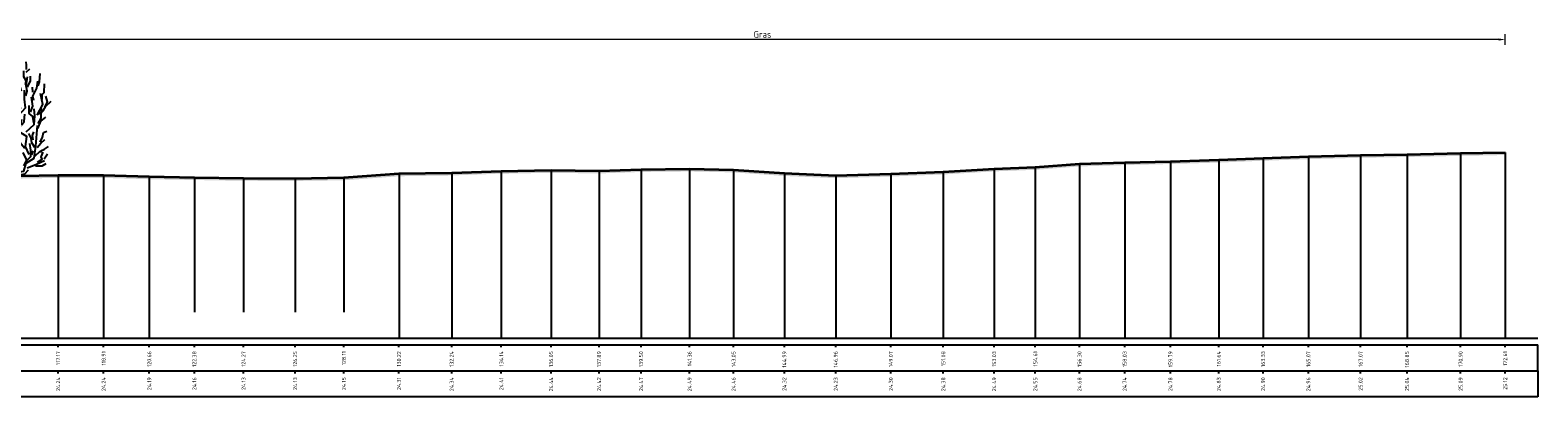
# Model space of a CAD drawing. Header units: metres. Extents: x 173015 to 189682, y 346605 to 348504.
# Tile 166 of 256: x 188996 to 189054, y 348106 to 348121. Entities that reach past the tile are written whole.
import ezdxf
from ezdxf.enums import TextEntityAlignment as Align

# ---------------------------------------------------------------- set-up
doc = ezdxf.new("R2010")
doc.units = ezdxf.units.M
doc.header["$PDMODE"] = 35
doc.header["$PDSIZE"] = 0.075
for name, color, linetype, lineweight in [('B-ME-GR-HEESTER-SD', 252, 'Continuous', 25), ('X-ME-AL-PROFIEL_HUIDIG MAAIVELD-GD', 252, 'Continuous', 0), ('X-XX-AL-DETAIL1-M-B', 252, 'Continuous', 18), ('X-XX-AL-DWARSPROFIEL_PROFIELLIJN MAAIVELD-GD', 8, 'Continuous', 35)]:
    doc.layers.add(name, color=color, linetype=linetype, lineweight=lineweight)
doc.layers.add('X-ME-AL-PROFIELRASTER-S', color=7, linetype='Continuous')
doc.styles.add('NLCS-ISO-ANNOTATIVE-T18', font='NLCS-ISO.ttf', dxfattribs={"height": 1.8})
doc.styles.add('NLCS-ISO-M100-T25', font='NLCS-ISO.ttf', dxfattribs={"height": 0.25})
doc.dimstyles.new('NLCS-M100-T25-PIJL_L3_H2', dxfattribs={"dimscale": 0.1, "dimtxt": 2.5, "dimasz": 2.5, "dimexe": 2, "dimexo": 2, "dimgap": 0.7, "dimtad": 1, "dimdec": 3, "dimzin": 0, "dimdsep": 46, "dimtxsty": 'NLCS-ISO-M100-T25', "dimcen": 0, "dimdle": 2, "dimclrd": 256, "dimclre": 256, "dimclrt": 256, "dimazin": 0, "dimtfac": 1, "dimtdec": 3, "dimtofl": 0, "dimtmove": 0, "dimatfit": 3, "dimfxl": 2, "dimfxlon": 1, "dimtfillclr": 256, "dimtolj": 1, "dimtzin": 0, "dimlwd": -1, "dimlwe": -1, "dimarcsym": 0})

# ---------------------------------------------------------------- blocks, each defined once
blk = doc.blocks.new('SAL-PROFIELRASTER_BALK_EIND1-D')
at = {"color": 0, "linetype": 'ByBlock', "lineweight": -2}
blk.add_line((1, -12.5), (1, -2.5), dxfattribs=at)
at = {"color": 0, "linetype": 'ByBlock', "lineweight": -2, "flags": 128}
for points in [[(0, 0), (1, 0)], [(0, -2.5), (1, -2.5)], [(0, -12.5), (1, -12.5)]]:
    blk.add_lwpolyline(points, dxfattribs=at)
blk = doc.blocks.new('SAL-PROFIELRASTER_BALK_EIND2-D')
at = {"color": 0, "linetype": 'ByBlock', "lineweight": -2}
for p, q in [((1, -2.5), (1, -12.5)), ((1, -12.5), (0, -12.5))]:
    blk.add_line(p, q, dxfattribs=at)
blk = doc.blocks.new('SAL-PROFIELRASTER_BALK_DATA-D')
at = {"color": 0, "linetype": 'ByBlock', "lineweight": -2}
blk.add_lwpolyline([(0, -3.5), (0, -2.5)], dxfattribs=at)
at = {"color": 0, "linetype": 'ByBlock', "lineweight": -2, "style": 'NLCS-ISO-ANNOTATIVE-T18'}
blk.add_attdef('GETAL', text='', height=1.5, rotation=90, dxfattribs=at).set_placement((0.75, -5), align=Align.RIGHT)
blk = doc.blocks.new('*D104')
at = {"layer": 'Defpoints', "color": 0, "transparency": 16777216}
for p in [(188995.117, 348120.143), (188995.117, 348111.038), (189052.37, 348111.118)]:
    blk.add_point(p, dxfattribs=at)
at = {"layer": 'X-XX-AL-DETAIL1-M-B', "transparency": 16777216}
for p, q in [((188995.117, 348119.943), (188995.117, 348120.343)), ((189052.12, 348120.143), (188995.367, 348120.143)), ((189052.37, 348119.943), (189052.37, 348120.343))]:
    blk.add_line(p, q, dxfattribs=at)
for points in [[(188995.367, 348120.184), (188995.367, 348120.101), (188995.117, 348120.143)], [(189052.12, 348120.184), (189052.12, 348120.101), (189052.37, 348120.143)]]:
    blk.add_solid(points, dxfattribs=at)
at = {"layer": 'X-XX-AL-DETAIL1-M-B', "transparency": 16777216, "insert": (189023.909, 348120.338), "char_height": 0.25, "attachment_point": 5, "style": 'NLCS-ISO-M100-T25'}
blk.add_mtext('\\A1;Gras', dxfattribs=at)
blk = doc.blocks.new('SGR-HEESTER_S01_E_ZIJ-D')
blk.add_line((-0.166, 0), (0.141, 0))
at = {"flags": 128}
for points in [[(-0.975, 3.816), (-0.916, 3.956), (-0.916, 4.168)], [(-0.387, 3.734), (-0.387, 3.91), (-0.305, 4.074)], [(-0.2, 4.074), (-0.317, 4.285), (-0.317, 4.402)], [(-0.035, 3.816), (-0.153, 3.992), (-0.153, 4.238)], [(-0.059, 4.003), (0, 4.086), (-0.047, 4.168)], [(0.2, 4.015), (0.164, 4.261), (0.106, 4.367)], [(0.399, 3.241), (0.317, 3.534), (0.235, 3.863), (0.282, 4.25)], [(0.587, 4.062), (0.587, 4.226), (0.575, 4.355)], [(0.575, 3.968), (0.716, 4.097)], [(-0.881, 3.429), (-1.01, 3.698), (-1.022, 3.992)], [(-0.822, 3.147), (-0.775, 3.358), (-0.822, 3.558), (-0.822, 3.687)], [(-0.787, 3.241), (-0.611, 3.487), (-0.658, 3.769)], [(-0.599, 3.64), (-0.599, 3.886), (-0.599, 4.039)], [(-0.329, 3.581), (-0.434, 3.687), (-0.423, 3.839)], [(0.035, 3.217), (-0.023, 3.335), (-0.047, 3.64), (-0.059, 3.687)], [(-0.012, 3.476), (0.023, 3.663), (-0.023, 3.863), (-0.023, 3.98)], [(0.552, 3.487), (0.575, 3.628), (0.493, 3.781), (0.493, 4.015)], [(0.564, 3.053), (0.622, 3.241), (0.575, 3.44), (0.634, 3.781)], [(0.634, 3.393), (0.751, 3.628), (0.74, 3.816)], [(0.869, 2.877), (0.834, 3.041), (0.986, 3.346), (1.022, 3.616)], [(1.045, 3.44), (1.092, 3.593), (1.115, 3.91)], [(1.198, 2.912), (1.198, 3.112), (1.268, 3.182), (1.28, 3.511)], [(-1.256, 2.866), (-1.268, 3.112), (-1.256, 3.405)], [(-0.889, 1.874), (-1.064, 2.356), (-1.218, 2.75), (-1.196, 3.166)], [(-1.092, 2.514), (-1.033, 2.666), (-1.08, 2.854), (-1.01, 3.065)], [(-0.933, 2.465), (-0.604, 2.728), (-0.582, 3.231), (-0.56, 3.45)], [(-0.693, 2.83), (-0.845, 3.03), (-0.845, 3.323)], [(-0.599, 2.819), (-0.47, 3.088), (-0.481, 3.241), (-0.399, 3.405)], [(-0.493, 2.983), (-0.399, 3.1), (-0.399, 3.323)], [(-0.094, 2.666), (-0.2, 2.783), (-0.211, 3.041)], [(0.141, 2.854), (0.153, 3.006), (-0.082, 3.3)], [(0.2, 2.431), (0.129, 2.69), (0.27, 3.03), (0.235, 3.264)], [(0.294, 2.312), (0.557, 2.597), (0.513, 2.925), (0.513, 3.275)], [(0.751, 2.431), (0.834, 2.654), (0.787, 3.006)], [(0.834, 3.194), (0.822, 3.393)], [(0.995, 2.312), (1.214, 2.728), (1.126, 3.144)], [(1.292, 2.619), (1.397, 2.83), (1.339, 3.041)], [(-1.362, 2.279), (-1.573, 2.361)], [(-1.08, 2.115), (-1.233, 2.267), (-1.503, 2.443)], [(-1.174, 2.443), (-1.327, 2.643), (-1.397, 2.854)], [(-0.564, 2.044), (-0.634, 2.22), (-0.611, 2.361)], [(-0.399, 1.716), (-0.481, 1.81), (-0.387, 2.044), (-0.352, 2.373)], [(-0.352, 2.478), (-0.387, 2.619), (-0.399, 2.807)], [(-0.341, 2.138), (-0.223, 2.361), (-0.258, 2.572)], [(-0.294, 2.185), (-0.07, 2.42)], [(0.097, 0.321), (0.272, 0.78), (0.184, 1.196), (0.272, 1.459), (0.294, 2.115), (0.075, 2.684)], [(0.305, 2.42), (0.364, 2.584), (0.317, 2.783)], [(0.411, 1.939), (0.505, 2.068), (0.528, 2.349)], [(0.579, 1.677), (0.885, 1.962), (0.907, 2.29), (0.885, 2.553)], [(0.869, 2.021), (0.834, 2.267), (0.693, 2.385), (0.693, 2.69)], [(1.045, 1.997), (1.151, 2.197), (1.162, 2.572)], [(1.057, 2.361), (1.233, 2.478), (1.339, 2.654), (1.538, 2.854)], [(-1.152, 1.305), (-1.524, 1.415), (-1.7, 1.918)], [(-1.515, 1.587), (-1.444, 1.775), (-1.55, 2.021)], [(-0.166, 0), (-0.517, 0.145), (-0.67, 0.408), (-0.933, 0.802), (-0.933, 1.021), (-0.977, 1.284), (-1.24, 1.568), (-1.174, 1.874)], [(-0.939, 1.352), (-0.975, 1.458), (-1.01, 1.645), (-1.069, 1.739), (-0.986, 1.833)], [(0.009, 0.233), (-0.319, 0.386), (-0.144, 0.955), (-0.254, 1.415), (-0.582, 1.918), (-0.495, 2.159)], [(0.012, 1.481), (-0.106, 1.575), (-0.164, 1.692), (-0.258, 1.798)], [(0.27, 1.317), (0.07, 1.446), (0.012, 1.704), (-0.094, 1.833)], [(0.235, 1.763), (0.188, 1.962), (0.035, 2.068)], [(0.119, 0.102), (0.491, 0.167), (0.579, 0.474), (0.885, 0.671), (0.951, 1.13), (1.017, 1.918)], [(0.688, 0.802), (0.557, 1.108), (0.601, 1.502), (0.206, 1.743)], [(0.305, 1.728), (0.364, 1.904), (0.411, 2.162)], [(1.022, 1.81), (1.139, 2.08), (1.327, 2.244)], [(-1.432, 1.34), (-1.597, 1.423), (-1.714, 1.528), (-1.761, 1.634)], [(-0.845, 0.824), (-0.736, 1.043), (-0.604, 1.437), (-0.692, 1.612)], [(-0.693, 1.235), (-0.763, 1.399), (-0.822, 1.622)], [(-0.622, 1.2), (-0.493, 1.364), (-0.528, 1.516)], [(0.528, 1.035), (0.446, 1.129), (0.352, 1.258), (0.153, 1.282), (0.012, 1.411)], [(0.622, 0.59), (0.763, 0.73), (0.763, 0.977), (0.716, 1.223)], [(0.916, 1.082), (0.798, 1.258), (0.775, 1.434), (0.681, 1.61)], [(0.845, 1.376), (0.822, 1.54), (0.869, 1.681)], [(0.998, 1.082), (1.139, 1.247), (1.292, 1.387)], [(1.115, 1.282), (1.209, 1.47), (1.245, 1.645), (1.374, 1.704)], [(-0.758, 0.277), (-0.999, 0.518), (-1.24, 0.583), (-1.415, 0.736)], [(-1.127, 0.637), (-1.198, 0.777), (-1.397, 0.918)], [(-0.963, 0.918), (-1.057, 1.047), (-1.256, 1.094)], [(-0.582, 0.671), (-0.341, 0.868), (-0.385, 1.065)], [(0.059, 0.437), (-0.012, 0.578), (0, 0.848), (-0.117, 1.094)], [(0.023, 0.601), (0.082, 0.777), (0.082, 0.942), (0.023, 1.106)], [(0.493, 0.367), (0.599, 0.59), (0.47, 0.883)], [(0.622, 0.299), (0.951, 0.43), (1.28, 0.583)], [(0.798, 0.801), (0.845, 0.953)], [(0.928, 0.754), (1.104, 0.918), (1.198, 0.918)], [(1.01, 0.508), (1.198, 0.625), (1.151, 0.719), (1.233, 0.895)], [(1.139, 0.942), (1.28, 1.012), (1.432, 1.118)], [(1.268, 0.637), (1.397, 0.836)], [(-0.975, 0.402), (-1.221, 0.449), (-1.362, 0.449), (-1.503, 0.519)], [(-0.305, 0.32), (-0.47, 0.32), (-0.599, 0.508)], [(-0.141, 0.085), (-0.305, 0.167), (-0.352, 0.214)], [(0, 0), (-0.141, 0.144)], [(-0.023, 0), (0.141, 0.203)], [(0.141, 0), (0.528, 0.062), (0.669, 0.214)], [(0.939, 0.367), (1.198, 0.379), (1.35, 0.461)]]:
    blk.add_lwpolyline(points, dxfattribs=at)
blk = doc.blocks.new('profielraster3')
at = {"color": 9, "linetype": 'ByBlock', "lineweight": -2}
for points in [[(189034.364, 348115.248), (189034.364, 348112.695), (189034.364, 348110.695), (189034.364, 348108.695)], [(189036.056, 348115.378), (189036.056, 348112.695), (189036.056, 348110.695), (189036.056, 348108.695)], [(189037.788, 348115.43), (189037.788, 348112.695), (189037.788, 348110.695), (189037.788, 348108.695)], [(189039.542, 348115.471), (189039.542, 348112.695), (189039.542, 348110.695), (189039.542, 348108.695)], [(189041.394, 348115.525), (189041.394, 348112.695), (189041.394, 348110.695), (189041.394, 348108.695)], [(189043.091, 348115.597), (189043.091, 348112.695), (189043.091, 348110.695), (189043.091, 348108.695)], [(189044.826, 348115.656), (189044.826, 348112.695), (189044.826, 348110.695), (189044.826, 348108.695)], [(189046.83, 348115.71), (189046.83, 348112.695), (189046.83, 348110.695), (189046.83, 348108.695)], [(189048.608, 348115.739), (189048.608, 348112.695), (189048.608, 348110.695), (189048.608, 348108.695)], [(189050.661, 348115.783), (189050.661, 348112.695), (189050.661, 348110.695), (189050.661, 348108.695)], [(189052.37, 348115.815), (189052.37, 348112.695), (189052.37, 348110.695), (189052.37, 348108.695)], [(188996.922, 348114.938), (188996.922, 348112.695), (188996.922, 348110.695), (188996.922, 348108.695)], [(188998.664, 348114.938), (188998.664, 348112.695), (188998.664, 348110.695), (188998.664, 348108.695)], [(189000.414, 348114.887), (189000.414, 348112.695), (189000.414, 348110.695), (189000.414, 348108.695)], [(189002.141, 348114.857), (189002.141, 348112.695), (189002.141, 348110.695), (189002.141, 348109.695)], [(189004.024, 348114.827), (189004.024, 348112.695), (189004.024, 348110.695), (189004.024, 348109.695)], [(189006.003, 348114.821), (189006.003, 348112.695), (189006.003, 348110.695), (189006.003, 348109.695)], [(189007.869, 348114.847), (189007.869, 348112.695), (189007.869, 348110.695), (189007.869, 348109.695)], [(189009.982, 348115.001), (189009.982, 348112.695), (189009.982, 348110.695), (189009.982, 348108.695)], [(189012, 348115.032), (189012, 348112.695), (189012, 348110.695), (189012, 348108.695)], [(189013.901, 348115.102), (189013.901, 348112.695), (189013.901, 348110.695), (189013.901, 348108.695)], [(189015.809, 348115.131), (189015.809, 348112.695), (189015.809, 348110.695), (189015.809, 348108.695)], [(189017.648, 348115.11), (189017.648, 348112.695), (189017.648, 348110.695), (189017.648, 348108.695)], [(189019.258, 348115.166), (189019.258, 348112.695), (189019.258, 348110.695), (189019.258, 348108.695)], [(189021.117, 348115.187), (189021.117, 348112.695), (189021.117, 348110.695), (189021.117, 348108.695)], [(189022.803, 348115.15), (189022.803, 348112.695), (189022.803, 348110.695), (189022.803, 348108.695)], [(189024.747, 348115.014), (189024.747, 348112.695), (189024.747, 348110.695), (189024.747, 348108.695)], [(189026.717, 348114.926), (189026.717, 348112.695), (189026.717, 348110.695), (189026.717, 348108.695)], [(189028.826, 348114.991), (189028.826, 348112.695), (189028.826, 348110.695), (189028.826, 348108.695)], [(189030.839, 348115.071), (189030.839, 348112.695), (189030.839, 348110.695), (189030.839, 348108.695)], [(189032.788, 348115.189), (189032.788, 348112.695), (189032.788, 348110.695), (189032.788, 348108.695)]]:
    blk.add_lwpolyline(points, dxfattribs=at)

msp = doc.modelspace()

# ---------------------------------------------------------------- hatches: boundary and pattern name
at = {"layer": 'X-ME-AL-PROFIEL_HUIDIG MAAIVELD-GD'}
h = msp.add_hatch(dxfattribs=at)
h.set_pattern_fill('AGR-MAAIVELD', color=256, scale=0.05, pattern_type=2)
h.set_pattern_definition([(45, (2146.39203, 356.0478), (-0.25000007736, 0.25000007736), []), (45, (2146.3563, 356.08352), (0, 0.50000015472), [0.3535535, -0.3535535]), (45, (2146.3206, 356.11924), (0, 0.50000015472), [0.3535535, -0.3535535]), (45, (2146.2844, 356.15545), (0, 0.50000015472), [0.3535535, -0.3535535]), (45, (2146.24917, 356.19066), (0, 0.50000015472), [0.3535535, -0.3535535]), (45, (2146.21346, 356.22638), (0, 0.50000015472), [0.3535535, -0.3535535]), (45, (2146.17774, 356.2621), (0, 0.50000015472), [0.3535535, -0.3535535]), (315, (2146.39203, 356.0478), (0.25000007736, 0.25000007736), []), (315, (2146.42774, 356.08352), (0.50000015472, -1e-16), [0.3535535, -0.3535535]), (315, (2146.46346, 356.11924), (0.50000015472, -1e-16), [0.3535535, -0.3535535]), (315, (2146.49967, 356.15545), (0.50000015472, -1e-16), [0.3535535, -0.3535535]), (315, (2146.5349, 356.19066), (0.50000015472, -1e-16), [0.3535535, -0.3535535]), (315, (2146.5706, 356.22638), (0.50000015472, -1e-16), [0.3535535, -0.3535535]), (315, (2146.6063, 356.2621), (0.50000015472, -1e-16), [0.3535535, -0.3535535])])
h.paths.add_polyline_path([(189052.3697, 348115.8153), (189052.3697, 348115.7153), (189050.6607, 348115.6833), (189048.6079, 348115.6393), (189046.8296, 348115.6103), (189044.8259, 348115.5563), (189043.0912, 348115.4973), (189041.3941, 348115.4253), (189039.5419, 348115.3713), (189037.7882, 348115.3303), (189036.0559, 348115.2783), (189034.3635, 348115.1483), (189032.7878, 348115.0893), (189030.8391, 348114.9713), (189028.8263, 348114.8913), (189026.7167, 348114.8263), (189024.7473, 348114.9143), (189022.8031, 348115.0503), (189021.1169, 348115.0873), (189019.2575, 348115.0663), (189017.6476, 348115.0103), (189015.8092, 348115.0313), (189013.9013, 348115.0023), (189012, 348114.9323), (189009.9816, 348114.9013), (189007.8692, 348114.7473), (189006.0033, 348114.7213), (189004.0242, 348114.7273), (189002.1411, 348114.7573), (189000.4142, 348114.7873), (188998.6642, 348114.8383), (188996.9222, 348114.8383), (188995.448, 348114.8133), (188993.7384, 348114.8873), (188992.2995, 348114.8583), (188990.9082, 348114.9193), (188989.6313, 348114.9103), (188986.3144, 348115.0113), (188984.5359, 348114.9283), (188982.4695, 348115.0443), (188980.9306, 348115.0293), (188979.3246, 348114.9833), (188977.9213, 348114.8453), (188976.3805, 348114.8343), (188975.4539, 348114.9103), (188974.6605, 348115.0393), (188973.4813, 348115.0913), (188972.0885, 348115.0333), (188970.6889, 348115.0233), (188969.2492, 348114.8923), (188967.6842, 348114.7383), (188966.0343, 348114.5903), (188964.4026, 348114.5133), (188962.8005, 348114.5053), (188961.3149, 348114.4593), (188959.6169, 348114.4533), (188957.8436, 348114.4643), (188956.2722, 348114.4713), (188954.2971, 348114.4553), (188952.4329, 348114.4433), (188950.5933, 348114.4583), (188948.6965, 348114.5093), (188946.8114, 348114.4883), (188945.0521, 348114.4753), (188943.3266, 348114.4713), (188941.5184, 348114.4763), (188939.6799, 348114.4653), (188937.8816, 348114.4773), (188936.1753, 348114.4723), (188934.5738, 348114.4783), (188932.6889, 348114.4843), (188930.9685, 348114.5013), (188929.1932, 348114.5003), (188927.6765, 348114.4913), (188925.9921, 348114.5203), (188924.3089, 348114.5773), (188922.5902, 348114.6783), (188921.0664, 348114.8363), (188919.394, 348114.9653), (188917.8742, 348115.1253), (188916.3866, 348115.2533), (188914.6641, 348115.4363), (188913.0586, 348115.5393), (188911.6267, 348115.5573), (188910.2438, 348115.5943), (188907.8539, 348115.5993), (188906.1769, 348115.6223), (188903.8592, 348115.6293), (188902.0857, 348115.7063), (188899.9186, 348115.7503), (188898.0638, 348115.7473), (188896.3001, 348115.7663), (188894.5547, 348115.7463), (188893.1095, 348115.7093), (188891.4085, 348115.7263), (188889.4205, 348115.7043), (188887.3876, 348115.7493), (188885.6885, 348115.7403), (188884.116, 348115.6673), (188882.5492, 348115.6193), (188881.4163, 348115.5853), (188879.7566, 348115.6003), (188879.7566, 348115.7003), (188881.4163, 348115.6853), (188882.5492, 348115.7193), (188884.116, 348115.7673), (188885.6885, 348115.8403), (188887.3876, 348115.8493), (188889.4205, 348115.8043), (188891.4085, 348115.8263), (188893.1095, 348115.8093), (188894.5547, 348115.8463), (188896.3001, 348115.8663), (188898.0638, 348115.8473), (188899.9186, 348115.8503), (188902.0857, 348115.8063), (188903.8592, 348115.7293), (188906.1769, 348115.7223), (188907.8539, 348115.6993), (188910.2438, 348115.6943), (188911.6267, 348115.6573), (188913.0586, 348115.6393), (188914.6641, 348115.5363), (188916.3866, 348115.3533), (188917.8742, 348115.2253), (188919.394, 348115.0653), (188921.0664, 348114.9363), (188922.5902, 348114.7783), (188924.3089, 348114.6773), (188925.9921, 348114.6203), (188927.6765, 348114.5913), (188929.1932, 348114.6003), (188930.9685, 348114.6013), (188932.6889, 348114.5843), (188934.5738, 348114.5783), (188936.1753, 348114.5723), (188937.8816, 348114.5773), (188939.6799, 348114.5653), (188941.5184, 348114.5763), (188943.3266, 348114.5713), (188945.0521, 348114.5753), (188946.8114, 348114.5883), (188948.6965, 348114.6093), (188950.5933, 348114.5583), (188952.4329, 348114.5433), (188954.2971, 348114.5553), (188956.2722, 348114.5713), (188957.8436, 348114.5643), (188959.6169, 348114.5533), (188961.3149, 348114.5593), (188962.8005, 348114.6053), (188964.4026, 348114.6133), (188966.0343, 348114.6903), (188967.6842, 348114.8383), (188969.2492, 348114.9923), (188970.6889, 348115.1233), (188972.0885, 348115.1333), (188973.4813, 348115.1913), (188974.6605, 348115.1393), (188975.4539, 348115.0103), (188976.3805, 348114.9343), (188977.9213, 348114.9453), (188979.3246, 348115.0833), (188980.9306, 348115.1293), (188982.4695, 348115.1443), (188984.5359, 348115.0283), (188986.3144, 348115.1113), (188989.6313, 348115.0103), (188990.9082, 348115.0193), (188992.2995, 348114.9583), (188993.7384, 348114.9873), (188995.448, 348114.9133), (188996.9222, 348114.9383), (188998.6642, 348114.9383), (189000.4142, 348114.8873), (189002.1411, 348114.8573), (189004.0242, 348114.8273), (189006.0033, 348114.8213), (189007.8692, 348114.8473), (189009.9816, 348115.0013), (189012, 348115.0323), (189013.9013, 348115.1023), (189015.8092, 348115.1313), (189017.6476, 348115.1103), (189019.2575, 348115.1663), (189021.1169, 348115.1873), (189022.8031, 348115.1503), (189024.7473, 348115.0143), (189026.7167, 348114.9263), (189028.8263, 348114.9913), (189030.8391, 348115.0713), (189032.7878, 348115.1893), (189034.3635, 348115.2483), (189036.0559, 348115.3783), (189037.7882, 348115.4303), (189039.5419, 348115.4713), (189041.3941, 348115.5253), (189043.0912, 348115.5973), (189044.8259, 348115.6563), (189046.8296, 348115.7103), (189048.6079, 348115.7393), (189050.6607, 348115.7833)])

# ---------------------------------------------------------------- linework, layer by layer
at = {"layer": 'X-XX-AL-DWARSPROFIEL_PROFIELLIJN MAAIVELD-GD'}
msp.add_lwpolyline([(188995.448, 348114.9133), (188996.9222, 348114.9383), (188998.6642, 348114.9383), (189000.4142, 348114.8873), (189002.1411, 348114.8573), (189004.0242, 348114.8273), (189006.0033, 348114.8213), (189007.8692, 348114.8473), (189009.9816, 348115.0013), (189012, 348115.0323), (189013.9013, 348115.1023), (189015.8092, 348115.1313), (189017.6476, 348115.1103), (189019.2575, 348115.1663), (189021.1169, 348115.1873), (189022.8031, 348115.1503), (189024.7473, 348115.0143), (189026.7167, 348114.9263), (189028.8263, 348114.9913), (189030.8391, 348115.0713), (189032.7878, 348115.1893), (189034.3635, 348115.2483), (189036.0559, 348115.3783), (189037.7882, 348115.4303), (189039.5419, 348115.4713), (189041.3941, 348115.5253), (189043.0912, 348115.5973), (189044.8259, 348115.6563), (189046.8296, 348115.7103), (189048.6079, 348115.7393), (189050.6607, 348115.7833), (189052.3697, 348115.8153)], dxfattribs=at)

# ---------------------------------------------------------------- block references
at = {"layer": 'B-ME-GR-HEESTER-SD'}
msp.add_blockref('SGR-HEESTER_S01_E_ZIJ-D', (188995.1166, 348114.9276), dxfattribs=at)
at = {"layer": 'X-ME-AL-PROFIELRASTER-S'}
msp.add_blockref('profielraster3', (0, 0), dxfattribs=at)
at = {"layer": 'X-ME-AL-PROFIELRASTER-S', "xscale": 173.8630886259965, "yscale": 0.1, "zscale": 173.8630886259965}
for name, p in [('SAL-PROFIELRASTER_BALK_EIND1-D', (188879.7566, 348108.6953)), ('SAL-PROFIELRASTER_BALK_EIND2-D', (188879.7566, 348107.6953))]:
    msp.add_blockref(name, p, dxfattribs=at)
at = {"layer": 'X-ME-AL-PROFIELRASTER-S', "xscale": 0.1, "yscale": 0.1, "zscale": 0.1}
for p, values in [((188996.9222, 348108.6953), {'GETAL': '117.17'}), ((188998.6642, 348108.6953), {'GETAL': '118.91'}), ((189000.4142, 348108.6953), {'GETAL': '120.66'}), ((189002.1411, 348108.6953), {'GETAL': '122.38'}), ((189004.0242, 348108.6953), {'GETAL': '124.27'}), ((189006.0033, 348108.6953), {'GETAL': '126.25'}), ((189007.8692, 348108.6953), {'GETAL': '128.11'}), ((189009.9816, 348108.6953), {'GETAL': '130.22'}), ((189012, 348108.6953), {'GETAL': '132.24'}), ((189013.9013, 348108.6953), {'GETAL': '134.14'}), ((189015.8092, 348108.6953), {'GETAL': '136.05'}), ((189017.6476, 348108.6953), {'GETAL': '137.89'}), ((189019.2575, 348108.6953), {'GETAL': '139.50'}), ((189021.1169, 348108.6953), {'GETAL': '141.36'}), ((189022.8031, 348108.6953), {'GETAL': '143.05'}), ((189024.7473, 348108.6953), {'GETAL': '144.99'}), ((189026.7167, 348108.6953), {'GETAL': '146.96'}), ((189028.8263, 348108.6953), {'GETAL': '149.07'}), ((189030.8391, 348108.6953), {'GETAL': '151.08'}), ((189032.7878, 348108.6953), {'GETAL': '153.03'}), ((189034.3635, 348108.6953), {'GETAL': '154.61'}), ((189036.0559, 348108.6953), {'GETAL': '156.30'}), ((189037.7882, 348108.6953), {'GETAL': '158.03'}), ((189039.5419, 348108.6953), {'GETAL': '159.79'}), ((189041.3941, 348108.6953), {'GETAL': '161.64'}), ((189043.0912, 348108.6953), {'GETAL': '163.33'}), ((189044.8259, 348108.6953), {'GETAL': '165.07'}), ((189046.8296, 348108.6953), {'GETAL': '167.07'}), ((189048.6079, 348108.6953), {'GETAL': '168.85'}), ((189050.6607, 348108.6953), {'GETAL': '170.90'}), ((189052.3697, 348108.6953), {'GETAL': '172.61'}), ((188996.9222, 348107.6953), {'GETAL': '24.24'}), ((188998.6642, 348107.6953), {'GETAL': '24.24'}), ((189000.4142, 348107.6953), {'GETAL': '24.19'}), ((189002.1411, 348107.6953), {'GETAL': '24.16'}), ((189004.0242, 348107.6953), {'GETAL': '24.13'}), ((189006.0033, 348107.6953), {'GETAL': '24.13'}), ((189007.8692, 348107.6953), {'GETAL': '24.15'}), ((189009.9816, 348107.6953), {'GETAL': '24.31'}), ((189012, 348107.6953), {'GETAL': '24.34'}), ((189013.9013, 348107.6953), {'GETAL': '24.41'}), ((189015.8092, 348107.6953), {'GETAL': '24.44'}), ((189017.6476, 348107.6953), {'GETAL': '24.42'}), ((189019.2575, 348107.6953), {'GETAL': '24.47'}), ((189021.1169, 348107.6953), {'GETAL': '24.49'}), ((189022.8031, 348107.6953), {'GETAL': '24.46'}), ((189024.7473, 348107.6953), {'GETAL': '24.32'}), ((189026.7167, 348107.6953), {'GETAL': '24.23'}), ((189028.8263, 348107.6953), {'GETAL': '24.30'}), ((189030.8391, 348107.6953), {'GETAL': '24.38'}), ((189032.7878, 348107.6953), {'GETAL': '24.49'}), ((189034.3635, 348107.6953), {'GETAL': '24.55'}), ((189036.0559, 348107.6953), {'GETAL': '24.68'}), ((189037.7882, 348107.6953), {'GETAL': '24.74'}), ((189039.5419, 348107.6953), {'GETAL': '24.78'}), ((189041.3941, 348107.6953), {'GETAL': '24.83'}), ((189043.0912, 348107.6953), {'GETAL': '24.90'}), ((189044.8259, 348107.6953), {'GETAL': '24.96'}), ((189046.8296, 348107.6953), {'GETAL': '25.02'}), ((189048.6079, 348107.6953), {'GETAL': '25.04'}), ((189050.6607, 348107.6953), {'GETAL': '25.09'}), ((189052.3697, 348107.6953), {'GETAL': '25.12'})]:
    msp.add_blockref('SAL-PROFIELRASTER_BALK_DATA-D', p, dxfattribs=at).add_auto_attribs(values)

# ---------------------------------------------------------------- dimensions: what is measured, and where the dimension line sits
at = {"layer": 'X-XX-AL-DETAIL1-M-B'}
dim = msp.add_linear_dim(base=(188995.1166, 348120.1427), p1=(189052.3697, 348111.1183), p2=(188995.1166, 348111.0377), text='Gras', dimstyle='NLCS-M100-T25-PIJL_L3_H2', dxfattribs=at)
dim.commit()
dim.dimension.update_dxf_attribs({"geometry": '*D104', "text_midpoint": (189023.9088, 348120.1427), "dimtype": 160})

doc.saveas('drawing.dxf')
